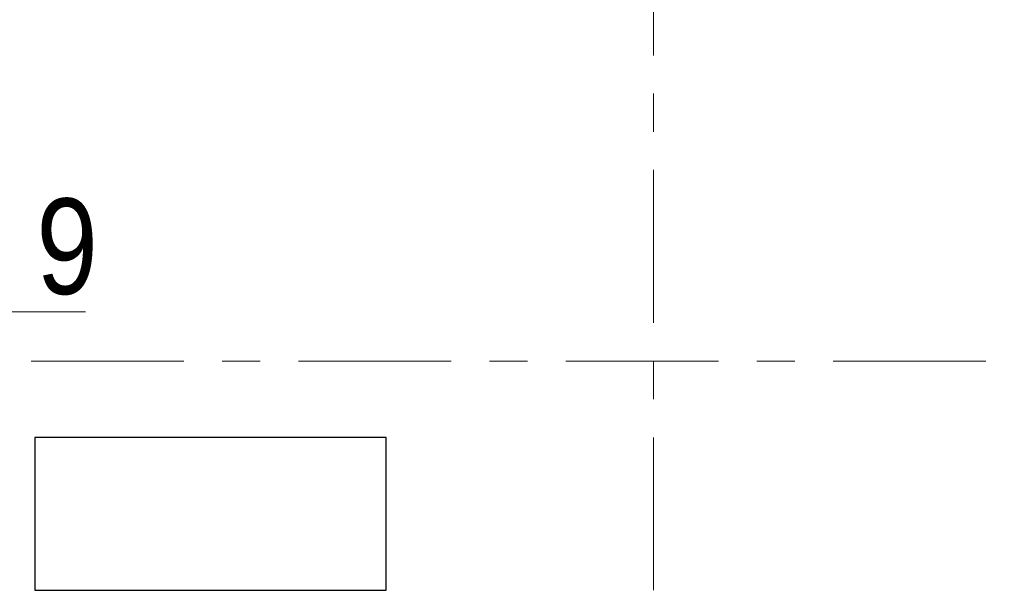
# Model space of a CAD drawing. Header units: metres. Extents: x -38 to 90, y -15 to 21.
# Tile 55 of 127: x 49.84 to 52.42, y 6.8 to 8.29. Entities that reach past the tile are written whole.
import ezdxf

# ---------------------------------------------------------------- set-up
doc = ezdxf.new("R2010")
doc.units = ezdxf.units.M
doc.linetypes.add('______11', pattern=[0.5, 0.4, -0.05, 0, -0.05])
doc.linetypes.add('______5', pattern=[1.1, 0.8, -0.1, 0.1, -0.1])
for name, color, linetype, lineweight in [('XR$2$Осевая линия (1)', 7, '______5', 13), ('XR$3$Общий слой (1)_1', 7, 'Continuous', 13), ('XR$3$Перекрытие (1)', 7, 'Continuous', 35), ('XR$3$Фундамент (1)_1', 7, 'Continuous', 35)]:
    doc.layers.add(name, color=color, linetype=linetype, lineweight=lineweight)
doc.styles.add('ARIAL', font='arial.ttf')

msp = doc.modelspace()

# ---------------------------------------------------------------- linework, layer by layer
at = {"layer": 'XR$2$Осевая линия (1)', "color": 253, "linetype": '______11', "lineweight": 13, "true_color": 0xa0a0a0, "transparency": 33554687}
for p, q in [((51.5, 6.8), (51.5, 19.78)), ((-2.63, 7.4), (62.6, 7.4))]:
    msp.add_line(p, q, dxfattribs=at)
at = {"layer": 'XR$3$Общий слой (1)_1', "color": 7, "linetype": 'Continuous', "lineweight": 13, "transparency": 33554687}
msp.add_lwpolyline([(48.6937, 7.3593), (48.8723, 7.5285), (50.0123, 7.5285)], dxfattribs=at)
at = {"layer": 'XR$3$Перекрытие (1)', "color": 7, "linetype": 'Continuous', "lineweight": 25, "transparency": 33554687}
for p, q in [((49.88, 7.2002), (49.88, 6.8002)), ((50.8, 7.2002), (49.88, 7.2002)), ((50.8, 6.8002), (50.8, 7.2002)), ((49.88, 6.8002), (50.8, 6.8002))]:
    msp.add_line(p, q, dxfattribs=at)

# ---------------------------------------------------------------- texts
at = {"layer": 'XR$3$Фундамент (1)_1', "color": 7, "linetype": 'Continuous', "lineweight": 13, "transparency": 33554687, "insert": (48.9034, 7.6986), "char_height": 0.25, "width": 1.482417, "attachment_point": 4, "style": 'ARIAL'}
msp.add_mtext('\\W0.83;см.п.п. 9', dxfattribs=at)

doc.saveas('drawing.dxf')
